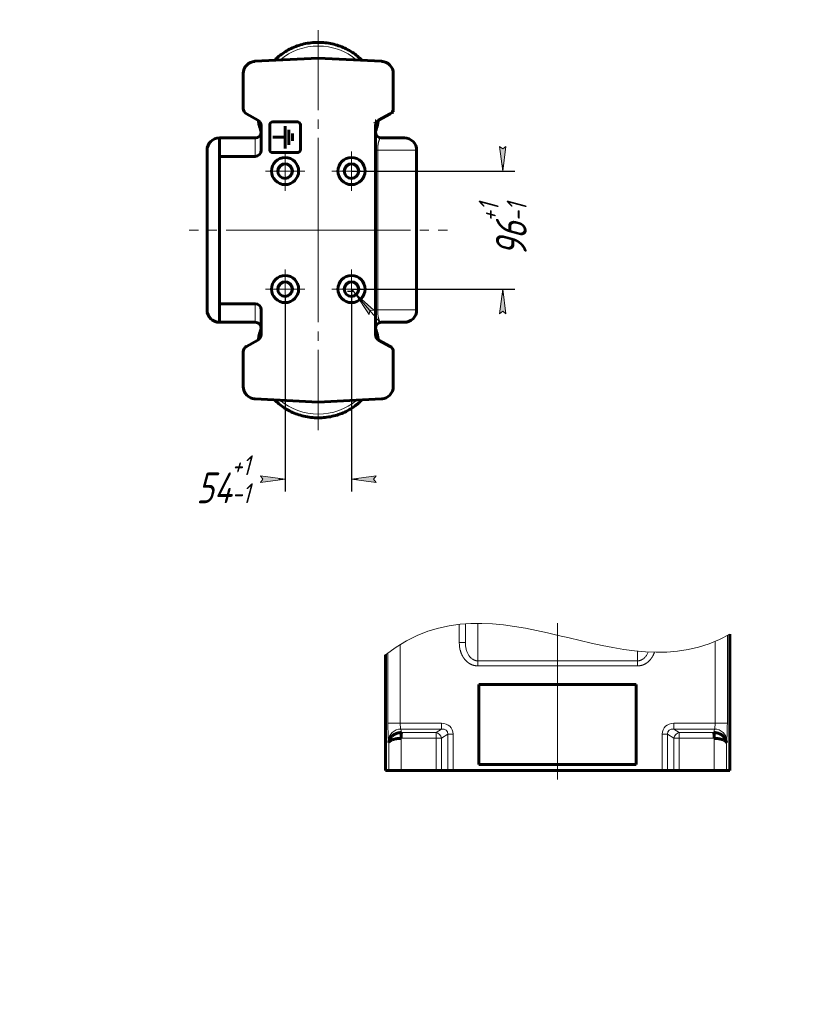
# Model space of a CAD drawing. Header units: millimetres. Extents: x 24 to 263, y -59 to 283.
# Tile 6 of 10: x 133 to 263, y -27 to 133. Entities that reach past the tile are written whole.
import ezdxf

# ---------------------------------------------------------------- set-up
doc = ezdxf.new("R2010")
doc.units = ezdxf.units.MM
for name, pattern in [('K5LT_AXLED', [19.5, 15, -1.5, 1.5, -1.5]), ('K5LT_BASIC', [0]), ('K5LT_THIN', [0]), ('K5LT_THIN_INCLUDED_TO_HATCHING', [0])]:
    doc.linetypes.add(name, pattern=pattern)
doc.layers.add('Системный слой', color=7, linetype='Continuous')
doc.styles.add('KDIMTEXTSTYLE', font='GOST_AU.SHX', dxfattribs={"width": 0.96, "oblique": 15, "height": 5})
doc.dimstyles.new('KDIMSTYLE (0.20)', dxfattribs={"dimtxt": 5, "dimasz": 1, "dimexe": 2, "dimexo": 0, "dimgap": 1, "dimtad": 1, "dimlfac": 5, "dimtxsty": 'KDIMTEXTSTYLE', "dimsah": 1, "dimcen": 0, "dimdle": 1, "dimadec": 0, "dimazin": 0, "dimtfac": 0.667, "dimtmove": 0, "dimatfit": 3, "dimfxl": 1, "dimtvp": 1, "dimtolj": 1, "dimtzin": 0, "dimarcsym": 0})

# ---------------------------------------------------------------- blocks, each defined once
blk = doc.blocks.new('U7')
at = {"layer": 'Системный слой', "color": 30, "linetype": 'K5LT_AXLED', "lineweight": 18, "true_color": 0xff8000}
for q in [(182.02, 131.36), (161.02, 98.82), (203.02, 98.82), (182.02, 66.28)]:
    blk.add_line((182.02, 98.82), q, dxfattribs=at)
blk = doc.blocks.new('U8')
at = {"layer": 'Системный слой', "color": 30, "linetype": 'K5LT_AXLED', "lineweight": 18, "true_color": 0xff8000}
for q in [(176.62, 92.42), (173.42, 89.22), (176.62, 86.02), (179.82, 89.22)]:
    blk.add_line((176.62, 89.22), q, dxfattribs=at)
blk = doc.blocks.new('U9')
at = {"layer": 'Системный слой', "color": 30, "linetype": 'K5LT_AXLED', "lineweight": 18, "true_color": 0xff8000}
for q in [(187.42, 92.42), (184.22, 89.22), (187.42, 86.02), (190.62, 89.22)]:
    blk.add_line((187.42, 89.22), q, dxfattribs=at)
blk = doc.blocks.new('U10')
at = {"layer": 'Системный слой', "color": 30, "linetype": 'K5LT_AXLED', "lineweight": 18, "true_color": 0xff8000}
for q in [(176.62, 111.62), (173.42, 108.42), (176.62, 105.22), (179.82, 108.42)]:
    blk.add_line((176.62, 108.42), q, dxfattribs=at)
blk = doc.blocks.new('U11')
at = {"layer": 'Системный слой', "color": 30, "linetype": 'K5LT_AXLED', "lineweight": 18, "true_color": 0xff8000}
for q in [(187.42, 111.62), (184.22, 108.42), (187.42, 105.22), (190.62, 108.42)]:
    blk.add_line((187.42, 108.42), q, dxfattribs=at)
blk = doc.blocks.new('KDIMARROW_01')
at = {"layer": 'Системный слой'}
blk.add_hatch(color=0, dxfattribs=at).paths.add_polyline_path([(0, 0), (-4, 0.53), (-3.6, 0), (-4, -0.53)])
at = {"layer": 'Системный слой', "color": 0, "linetype": 'K5LT_THIN', "lineweight": 18}
for p, q in [((-3.6, 0), (-4, 0.53)), ((-4, 0.53), (0, 0)), ((0, 0), (-4, -0.53)), ((-4, -0.53), (-3.6, 0)), ((0, 0), (-1, 0))]:
    blk.add_line(p, q, dxfattribs=at)
blk = doc.blocks.new('KDIMARROW_02')
at = {"layer": 'Системный слой'}
blk.add_hatch(color=0, dxfattribs=at).paths.add_polyline_path([(3.6, 0), (4, 0.53), (0, 0), (4, -0.53)])
at = {"layer": 'Системный слой', "color": 0, "linetype": 'K5LT_THIN', "lineweight": 18}
for p, q in [((0, 0), (-1, 0)), ((4, 0.53), (0, 0)), ((0, 0), (4, -0.53)), ((0, 0), (6, 0)), ((3.6, 0), (4, 0.53)), ((4, -0.53), (3.6, 0))]:
    blk.add_line(p, q, dxfattribs=at)
blk = doc.blocks.new('U26')
at = {"layer": 'Системный слой', "color": 5, "linetype": 'K5LT_BASIC', "lineweight": 60, "true_color": 0x0000ff}
for p, q in [((176.62, 115.74), (176.62, 112.1)), ((176.62, 113.92), (174.64, 113.92)), ((177.25, 115.12), (177.25, 112.72)), ((177.85, 114.52), (177.85, 113.32))]:
    blk.add_line(p, q, dxfattribs=at)

msp = doc.modelspace()

# ---------------------------------------------------------------- linework, layer by layer
at = {"layer": 'Системный слой', "color": 5, "linetype": 'K5LT_BASIC', "lineweight": 60, "true_color": 0x0000ff}
for p, q in [((171.7179, 126.2805), (182.0226, 126.8205)), ((192.3273, 126.2805), (182.0226, 126.8205)), ((169.8226, 124.2832), (169.8226, 118.6118)), ((194.2226, 118.6118), (194.2226, 124.2832)), ((170.3407, 117.7356), (172.2045, 116.7105)), ((191.8407, 116.7105), (193.7045, 117.7356)), ((172.7226, 115.8343), (172.7226, 111.8205)), ((174.1226, 111.9205), (174.1226, 115.9205)), ((174.6226, 116.4205), (178.6226, 116.4205)), ((179.1226, 115.9205), (179.1226, 111.9205)), ((191.3226, 81.8068), (191.3226, 115.8343)), ((165.9226, 113.7467), (165.9226, 113.8205)), ((165.9226, 113.8205), (171.7226, 113.8205)), ((171.7226, 113.8205), (171.7226, 113.8205)), ((192.3226, 113.8205), (192.3224, 113.8205)), ((192.3226, 113.8205), (196.0226, 113.8205)), ((165.9226, 113.678), (165.9226, 113.7467)), ((165.9226, 113.678), (165.9226, 110.963)), ((163.9226, 111.8205), (163.9226, 85.8205)), ((165.9226, 110.8205), (165.9226, 110.963)), ((165.9226, 110.8205), (165.9226, 86.8205)), ((165.9226, 110.8205), (171.7226, 110.8205)), ((178.6226, 111.4205), (174.6226, 111.4205)), ((198.0226, 85.8205), (198.0226, 111.8205)), ((165.9226, 86.8205), (171.7226, 86.8205)), ((165.9226, 86.8205), (165.9226, 86.678)), ((165.9226, 83.963), (165.9226, 86.678)), ((172.7226, 81.8068), (172.7226, 85.8205)), ((165.9226, 83.963), (165.9226, 83.8943)), ((165.9226, 83.8943), (165.9226, 83.8205)), ((165.9226, 83.8205), (171.7226, 83.8205)), ((192.3226, 83.8205), (192.3222, 83.8205)), ((192.3226, 83.8205), (192.3224, 83.8205)), ((192.3226, 83.8205), (196.0226, 83.8205)), ((170.3407, 79.9055), (172.2045, 80.9306)), ((191.8407, 80.9306), (193.7045, 79.9055)), ((169.8226, 73.3578), (169.8226, 79.0293)), ((194.2226, 79.0293), (194.2226, 73.3578)), ((171.7179, 71.3606), (182.0226, 70.8205)), ((192.3273, 71.3606), (182.0226, 70.8205)), ((248.9669, 10.8779), (248.9669, 33.089)), ((192.9669, 10.8779), (192.9669, 29.7212)), ((208.1669, 11.8779), (208.1669, 24.8779)), ((208.1669, 24.8779), (233.7669, 24.8779)), ((233.7669, 24.8779), (233.7669, 11.8779)), ((246.3951, 17.0619), (246.394, 17.0619)), ((208.1669, 11.8779), (233.7669, 11.8779)), ((193.3823, 10.8779), (192.9669, 10.8779)), ((193.4871, 10.8779), (192.9669, 10.8779)), ((193.5069, 10.8779), (192.9669, 10.8779)), ((195.779, 10.8779), (193.3823, 10.8779)), ((195.8838, 10.8779), (193.4871, 10.8779)), ((193.5069, 10.8779), (195.5042, 10.8779)), ((195.5042, 10.8779), (201.1756, 10.8779)), ((195.779, 10.8779), (246.1548, 10.8779)), ((201.3803, 10.8779), (195.8838, 10.8779)), ((201.1756, 10.8779), (202.0518, 10.8779)), ((202.053, 10.8779), (201.3803, 10.8779)), ((202.0518, 10.8779), (203.077, 10.8779)), ((203.6808, 10.8779), (202.053, 10.8779)), ((203.077, 10.8779), (203.9532, 10.8779)), ((204.3535, 10.8779), (203.6808, 10.8779)), ((238.253, 10.8779), (237.5803, 10.8779)), ((238.8568, 10.8779), (237.9806, 10.8779)), ((239.8808, 10.8779), (238.253, 10.8779)), ((239.882, 10.8779), (238.8568, 10.8779)), ((240.5535, 10.8779), (239.8808, 10.8779)), ((240.7582, 10.8779), (239.882, 10.8779)), ((246.05, 10.8779), (240.5535, 10.8779)), ((246.4296, 10.8779), (240.7582, 10.8779)), ((248.4467, 10.8779), (246.05, 10.8779)), ((246.1548, 10.8779), (248.5515, 10.8779)), ((248.4269, 10.8779), (246.4296, 10.8779)), ((248.4269, 10.8779), (248.9669, 10.8779)), ((248.4467, 10.8779), (248.9669, 10.8779)), ((248.5515, 10.8779), (248.9669, 10.8779))]:
    msp.add_line(p, q, dxfattribs=at)
at = {"layer": 'Системный слой', "color": 7, "linetype": 'K5LT_THIN', "lineweight": 18}
for p, q in [((194.2226, 118.6118), (194.2226, 117.7129)), ((193.7045, 117.7356), (194.4203, 118.1292)), ((191.7801, 116.6743), (191.0095, 116.2533)), ((191.3226, 115.8343), (191.3226, 116.8327)), ((171.7226, 113.8205), (171.7226, 113.678)), ((192.3226, 113.8205), (192.3224, 113.8205)), ((165.9226, 113.678), (171.7226, 113.678)), ((171.7226, 113.678), (171.7226, 110.963)), ((171.7226, 110.963), (165.9226, 110.963)), ((171.7226, 110.963), (171.7226, 110.8205)), ((191.3226, 111.8205), (191.6848, 111.8205)), ((191.6848, 111.8205), (198.0226, 111.8205)), ((191.6848, 85.8205), (191.6848, 111.8205)), ((171.7226, 86.678), (165.9226, 86.678)), ((171.7226, 86.678), (171.7226, 86.8205)), ((171.7226, 83.963), (171.7226, 86.678)), ((191.3226, 85.8205), (191.6848, 85.8205)), ((191.6848, 85.8205), (198.0226, 85.8205)), ((165.9226, 83.963), (171.7226, 83.963)), ((171.7226, 83.8205), (171.7226, 83.963)), ((192.3226, 83.8205), (192.3224, 83.8205)), ((204.9669, 31.6888), (204.9669, 34.6772)), ((205.9669, 31.6888), (205.9669, 34.7659)), ((207.9669, 28.7365), (207.9669, 34.8333)), ((248.5788, 32.8687), (248.5788, 18.5781)), ((195.3522, 31.3942), (195.3522, 18.5781)), ((204.9669, 31.6888), (205.9669, 31.6888)), ((246.5816, 31.8914), (246.5816, 18.5781)), ((193.355, 30.0213), (193.355, 18.5781)), ((233.9669, 28.7365), (233.9669, 30.3074)), ((207.9669, 28.7365), (233.9669, 28.7365)), ((207.9669, 27.908), (207.9669, 28.7365)), ((233.9669, 27.908), (207.9669, 27.908)), ((233.9669, 27.908), (233.9669, 28.7365)), ((193.355, 18.5781), (195.3522, 18.5781)), ((195.3522, 18.5781), (202.0468, 18.5781)), ((195.4557, 17.6384), (195.5387, 17.0619)), ((195.4557, 17.6384), (202.0468, 17.6384)), ((201.1756, 17.0619), (202.0468, 17.6384)), ((202.0468, 17.6384), (202.0468, 18.5781)), ((239.8869, 17.6384), (239.8869, 18.5781)), ((246.5816, 18.5781), (239.8869, 18.5781)), ((240.7582, 17.0619), (239.8869, 17.6384)), ((246.4781, 17.6384), (239.8869, 17.6384)), ((246.4781, 17.6384), (246.3951, 17.0619)), ((248.5788, 18.5781), (246.5816, 18.5781)), ((195.5042, 16.1222), (195.5042, 10.8779)), ((195.5042, 16.1222), (201.1756, 16.1222)), ((195.5387, 17.0619), (201.1756, 17.0619)), ((201.1756, 16.1222), (201.1756, 17.0619)), ((201.1756, 16.1222), (201.1756, 10.8779)), ((201.1756, 16.1222), (202.0518, 16.1222)), ((202.0518, 16.1222), (203.077, 16.8005)), ((202.0518, 16.1222), (202.0518, 10.8779)), ((203.9532, 16.8005), (203.077, 16.8005)), ((203.077, 16.8005), (203.077, 10.8779)), ((203.9532, 16.8005), (203.9532, 10.8779)), ((237.9806, 16.8005), (238.8568, 16.8005)), ((237.9806, 16.8005), (237.9806, 10.8779)), ((239.882, 16.1222), (238.8568, 16.8005)), ((238.8568, 16.8005), (238.8568, 10.8779)), ((240.7582, 16.1222), (239.882, 16.1222)), ((239.882, 16.1222), (239.882, 10.8779)), ((240.7582, 16.1222), (240.7582, 17.0619)), ((246.3951, 17.0619), (240.7582, 17.0619)), ((246.4296, 16.1222), (240.7582, 16.1222)), ((240.7582, 16.1222), (240.7582, 10.8779)), ((246.4296, 16.1222), (246.4296, 10.8779)), ((193.4584, 15.759), (193.5069, 15.422)), ((193.5069, 15.422), (193.5069, 10.8779)), ((248.4754, 15.759), (248.4269, 15.422)), ((248.4269, 15.422), (248.4269, 10.8779))]:
    msp.add_line(p, q, dxfattribs=at)
at = {"layer": 'Системный слой', "color": 30, "linetype": 'K5LT_AXLED', "lineweight": 18, "true_color": 0xff8000}
for p, q in [((220.9669, 9.4353), (220.9669, 34.8353)), ((220.9669, 32.8988), (220.9669, 9.5006))]:
    msp.add_line(p, q, dxfattribs=at)
at = {"layer": 'Системный слой', "color": 5, "linetype": 'K5LT_BASIC', "lineweight": 60, "true_color": 0x0000ff}
for centre, radius in [((176.6226, 108.4205), 2.2), ((187.4226, 108.4205), 2.2), ((176.6226, 108.4205), 1.2), ((187.4226, 108.4205), 1.2), ((176.6226, 89.2205), 2.2), ((187.4226, 89.2205), 2.2), ((176.6226, 89.2205), 1.2), ((187.4226, 89.2205), 1.2)]:
    msp.add_circle(centre, radius, dxfattribs=at)
for centre, radius, start, end in [((171.8226, 124.2832), 2, 93, 180), ((192.2226, 124.2832), 2, 0, 87), ((170.8226, 118.6118), 1, 180, 241.189206), ((193.2226, 118.6118), 1, 298.810794, 0), ((171.7226, 115.8343), 1, 0, 61.189206), ((174.6226, 115.9205), 0.5, 90, 180), ((178.6226, 115.9205), 0.5, 0, 90), ((192.3226, 115.8343), 1, 118.810794, 180), ((165.9226, 111.8205), 2, 90, 180), ((171.7226, 114.8205), 1, 270, 0), ((192.3226, 114.8205), 1, 180.0006, 269.989809), ((192.3226, 114.8205), 1, 180.000836, 270), ((196.0226, 111.8205), 2, 0, 90), ((171.7226, 111.8205), 1, 270, 0), ((174.6226, 111.9205), 0.5, 180, 270), ((178.6226, 111.9205), 0.5, 270, 0), ((171.7226, 85.8205), 1, 0, 90), ((165.9226, 85.8205), 2, 180, 270), ((196.0226, 85.8205), 2, 270, 0), ((171.7226, 82.8205), 1, 0, 90), ((192.3226, 82.8205), 1, 90.010191, 179.9994), ((192.3226, 82.8205), 1, 90, 179.999164), ((171.7226, 81.8068), 1, 298.810794, 0), ((192.3226, 81.8068), 1, 180, 241.189206), ((170.8226, 79.0293), 1, 118.810794, 180), ((193.2226, 79.0293), 1, 0, 61.189206), ((171.8226, 73.3578), 2, 180, 267), ((192.2226, 73.3578), 2, 273, 0)]:
    msp.add_arc(centre, radius, start, end, dxfattribs=at)
at = {"layer": 'Системный слой', "color": 7, "linetype": 'K5LT_THIN', "lineweight": 18}
for centre in [(176.6226, 108.4205), (187.4226, 108.4205), (176.6226, 89.2205), (187.4226, 89.2205)]:
    msp.add_arc(centre, 1, 270, 180, dxfattribs=at)
for centre, major_axis, ratio, start_param, end_param in [((182.0226, 120.5363), (9.0707, 0), 0.90630779, 0.81040934, 2.33118332), ((171.7226, 114.5355), (1, 0), 0.85749293, 4.71238898, 6.28318531), ((171.7226, 111.8205), (1, 0), 0.85749293, 4.71238898, 6.28318531), ((171.7226, 85.8205), (-1, 0), 0.85749293, 3.14159265, 4.71238898), ((171.7226, 83.1055), (1, 0), 0.85749293, 0, 1.57079633), ((182.0226, 77.1047), (-9.0707, 0), 0.90630779, 0.81040934, 2.33118332), ((193.5122, 18.5781), (0, 3), 0.05240778, 1.57079633, 2.7925268), ((195.4557, 15.759), (-1.9796, -0.285), 0.93855518, 4.57806099, 6.13095641), ((195.5094, 18.5781), (0, 1), 0.15722334, 1.57079633, 2.7925268), ((201.6706, 16.4497), (1.9979, 1.3222), 0.83479134, 5.77847461, 7.18368942), ((201.6706, 16.4497), (1.3018, 0.8615), 0.64060804, 5.77847461, 7.18368942), ((240.2632, 16.4497), (-1.9979, 1.3222), 0.83479134, 5.38268119, 6.78789601), ((240.2632, 16.4497), (-1.3018, 0.8615), 0.64060804, 5.38268119, 6.78789601), ((246.4244, 18.5781), (0, -1), 0.15722334, 0.34906585, 1.57079633), ((246.4781, 15.759), (1.9796, -0.285), 0.93855518, 0.15222889, 1.70512431), ((248.4216, 18.5781), (0, -3), 0.05240778, 0.34906585, 1.57079633), ((201.1756, 16.1222), (-0.5519, 0.8339), 0.83479134, 4.20767828, 5.61289309), ((240.7582, 16.1222), (0.5519, 0.8339), 0.83479134, 0.67029221, 2.07550703)]:
    msp.add_ellipse(centre, major_axis=major_axis, ratio=ratio, start_param=start_param, end_param=end_param, dxfattribs=at)
at = {"layer": 'Системный слой', "color": 5, "linetype": 'K5LT_BASIC', "lineweight": 60, "true_color": 0x0000ff}
for points, knots in [([(186.5652, 128.3117), (186.2473, 128.4701), (185.9195, 128.6118), (185.2421, 128.8624), (184.8921, 128.9705), (184.1739, 129.1507), (183.8054, 129.222), (183.0539, 129.3252), (182.6709, 129.3562), (181.8948, 129.376), (181.5018, 129.3637), (180.7253, 129.2953), (180.3419, 129.2397), (179.5933, 129.0878), (179.2281, 128.9923), (178.5198, 128.7645), (178.1766, 128.6329), (177.5156, 128.3366), (177.1975, 128.1726), (176.5898, 127.8155), (176.2997, 127.6229), (175.75, 127.2125), (175.49, 126.9952), (175.1337, 126.6621), (175.0261, 126.5565), (174.9216, 126.4484)], [0, 0, 0, 0, 17.27797623, 17.27797623, 34.87938766, 34.87938766, 52.82635505, 52.82635505, 71.14746892, 71.14746892, 89.8810822, 89.8810822, 108.3781074, 108.3781074, 126.47746733, 126.47746733, 144.21332577, 144.21332577, 161.6113722, 161.6113722, 178.69221678, 178.69221678, 195.47431367, 195.47431367, 203.00277436, 203.00277436, 203.00277436, 203.00277436]), ([(189.1236, 126.4484), (189.1224, 126.4497), (189.1211, 126.451), (188.8921, 126.6874), (188.6504, 126.9111), (188.1377, 127.3364), (187.8663, 127.5377), (187.2582, 127.9398), (186.9178, 128.136), (186.5652, 128.3117)], [344.35413203, 344.35413203, 344.35413203, 344.35413203, 344.44574499, 344.44574499, 360.82900151, 360.82900151, 377.4785561, 377.4785561, 396.6430929, 396.6430929, 396.6430929, 396.6430929]), ([(171.5136, 126.2592), (171.5199, 126.2602), (171.5262, 126.2611), (171.5438, 126.2637), (171.5552, 126.2653), (171.5804, 126.2686), (171.5943, 126.2702), (171.6211, 126.2731), (171.634, 126.2744), (171.6592, 126.2766), (171.6715, 126.2776), (171.6913, 126.279), (171.699, 126.2794), (171.7098, 126.2801), (171.7132, 126.2802), (171.717, 126.2804), (171.7174, 126.2805), (171.7179, 126.2805)], [0, 0, 0, 0, 6.33940752, 6.33940752, 17.75034107, 17.75034107, 31.75034107, 31.75034107, 44.85341313, 44.85341313, 57.48662718, 57.48662718, 65.63305835, 65.63305835, 69.43776843, 69.43776843, 70, 70, 70, 70]), ([(192.5316, 126.2592), (192.5253, 126.2602), (192.519, 126.2611), (192.5014, 126.2637), (192.49, 126.2653), (192.4648, 126.2686), (192.4509, 126.2702), (192.4241, 126.2731), (192.4112, 126.2744), (192.386, 126.2766), (192.3737, 126.2776), (192.3539, 126.279), (192.3462, 126.2794), (192.3354, 126.2801), (192.332, 126.2802), (192.3282, 126.2804), (192.3278, 126.2805), (192.3273, 126.2805)], [0, 0, 0, 0, 6.33940752, 6.33940752, 17.75034106, 17.75034106, 31.75034106, 31.75034106, 44.85341313, 44.85341313, 57.48662718, 57.48662718, 65.63305835, 65.63305835, 69.43776843, 69.43776843, 70, 70, 70, 70]), ([(172.2651, 116.6743), (172.2852, 116.5275), (172.3093, 116.3811), (172.3958, 115.9321), (172.4714, 115.6315), (172.6121, 115.1802), (172.6651, 115.0263), (172.7226, 114.8737)], [333.11313452, 333.11313452, 333.11313452, 333.11313452, 340.6059146, 340.6059146, 356.20410368, 356.20410368, 364.37620976, 364.37620976, 364.37620976, 364.37620976]), ([(172.7226, 114.8737), (172.7092, 114.9093), (172.696, 114.945), (172.5763, 115.276), (172.4864, 115.5764), (172.3513, 116.1428), (172.3016, 116.4078), (172.2651, 116.6743)], [193.72816455, 193.72816455, 193.72816455, 193.72816455, 195.6920055, 195.6920055, 211.90725604, 211.90725604, 225.90930335, 225.90930335, 225.90930335, 225.90930335]), ([(191.7801, 116.6743), (191.7503, 116.457), (191.7118, 116.2407), (191.5982, 115.7236), (191.5147, 115.4244), (191.3853, 115.0442), (191.3546, 114.9587), (191.3226, 114.8737)], [264.59069798, 264.59069798, 264.59069798, 264.59069798, 276.00780141, 276.00780141, 292.08423603, 292.08423603, 296.7718368, 296.7718368, 296.7718368, 296.7718368]), ([(191.3226, 114.8737), (191.336, 114.9093), (191.3492, 114.945), (191.4689, 115.276), (191.5588, 115.5764), (191.6939, 116.1427), (191.7436, 116.4078), (191.7801, 116.6743)], [188.20148725, 188.20148725, 188.20148725, 188.20148725, 190.10904927, 190.10904927, 205.86171341, 205.86171341, 219.46456249, 219.46456249, 219.46456249, 219.46456249]), ([(172.2651, 80.9667), (172.2852, 81.1136), (172.3093, 81.2599), (172.3958, 81.709), (172.4714, 82.0095), (172.6121, 82.4609), (172.6651, 82.6148), (172.7226, 82.7673)], [333.11313452, 333.11313452, 333.11313452, 333.11313452, 340.6059146, 340.6059146, 356.20410368, 356.20410368, 364.37620976, 364.37620976, 364.37620976, 364.37620976]), ([(172.7226, 82.7673), (172.7092, 82.7317), (172.696, 82.696), (172.5763, 82.365), (172.4864, 82.0646), (172.3513, 81.4983), (172.3016, 81.2333), (172.2651, 80.9667)], [193.72816455, 193.72816455, 193.72816455, 193.72816455, 195.6920055, 195.6920055, 211.90725604, 211.90725604, 225.90930335, 225.90930335, 225.90930335, 225.90930335]), ([(191.7801, 80.9667), (191.7503, 81.1841), (191.7118, 81.4004), (191.5982, 81.9175), (191.5147, 82.2167), (191.3853, 82.5969), (191.3546, 82.6823), (191.3226, 82.7673)], [264.59069798, 264.59069798, 264.59069798, 264.59069798, 276.00780141, 276.00780141, 292.08423603, 292.08423603, 296.7718368, 296.7718368, 296.7718368, 296.7718368]), ([(191.3226, 82.7673), (191.336, 82.7317), (191.3492, 82.696), (191.4689, 82.365), (191.5588, 82.0646), (191.6939, 81.4983), (191.7436, 81.2333), (191.7801, 80.9667)], [188.20148725, 188.20148725, 188.20148725, 188.20148725, 190.10904927, 190.10904927, 205.86171341, 205.86171341, 219.46456249, 219.46456249, 219.46456249, 219.46456249]), ([(171.5136, 71.3818), (171.5199, 71.3809), (171.5262, 71.3799), (171.5438, 71.3773), (171.5552, 71.3758), (171.5804, 71.3725), (171.5943, 71.3708), (171.6211, 71.3679), (171.634, 71.3667), (171.6592, 71.3644), (171.6715, 71.3635), (171.6913, 71.3621), (171.699, 71.3616), (171.7098, 71.361), (171.7132, 71.3608), (171.717, 71.3606), (171.7174, 71.3606), (171.7179, 71.3606)], [0, 0, 0, 0, 6.33940752, 6.33940752, 17.75034106, 17.75034106, 31.75034106, 31.75034106, 44.85341313, 44.85341313, 57.48662718, 57.48662718, 65.63305835, 65.63305835, 69.43776843, 69.43776843, 70, 70, 70, 70]), ([(186.5652, 69.3293), (186.2473, 69.171), (185.9195, 69.0293), (185.2421, 68.7787), (184.8921, 68.6705), (184.1739, 68.4903), (183.8054, 68.4191), (183.0539, 68.3159), (182.6709, 68.2848), (181.8948, 68.2651), (181.5018, 68.2773), (180.7253, 68.3457), (180.3419, 68.4013), (179.5933, 68.5533), (179.2281, 68.6487), (178.5198, 68.8765), (178.1766, 69.0081), (177.5156, 69.3044), (177.1975, 69.4684), (176.5898, 69.8256), (176.2997, 70.0182), (175.75, 70.4286), (175.49, 70.6459), (175.1337, 70.9789), (175.0261, 71.0846), (174.9216, 71.1927)], [0, 0, 0, 0, 17.27797623, 17.27797623, 34.87938766, 34.87938766, 52.82635505, 52.82635505, 71.14746892, 71.14746892, 89.8810822, 89.8810822, 108.3781074, 108.3781074, 126.47746733, 126.47746733, 144.21332577, 144.21332577, 161.6113722, 161.6113722, 178.69221678, 178.69221678, 195.47431367, 195.47431367, 203.00277436, 203.00277436, 203.00277436, 203.00277436]), ([(189.1236, 71.1927), (189.1224, 71.1914), (189.1211, 71.19), (188.8921, 70.9537), (188.6504, 70.73), (188.1377, 70.3046), (187.8663, 70.1034), (187.2582, 69.7012), (186.9178, 69.505), (186.5652, 69.3293)], [344.35413203, 344.35413203, 344.35413203, 344.35413203, 344.44574499, 344.44574499, 360.82900151, 360.82900151, 377.4785561, 377.4785561, 396.6430929, 396.6430929, 396.6430929, 396.6430929]), ([(192.5316, 71.3818), (192.5253, 71.3809), (192.519, 71.3799), (192.5014, 71.3773), (192.49, 71.3758), (192.4648, 71.3725), (192.4509, 71.3708), (192.4241, 71.3679), (192.4112, 71.3667), (192.386, 71.3644), (192.3737, 71.3635), (192.3539, 71.3621), (192.3462, 71.3616), (192.3354, 71.361), (192.332, 71.3608), (192.3282, 71.3606), (192.3278, 71.3606), (192.3273, 71.3606)], [0, 0, 0, 0, 6.33940752, 6.33940752, 17.75034106, 17.75034106, 31.75034106, 31.75034106, 44.85341313, 44.85341313, 57.48662718, 57.48662718, 65.63305835, 65.63305835, 69.43776843, 69.43776843, 70, 70, 70, 70]), ([(193.5069, 15.422), (193.5107, 15.5098), (193.5338, 15.674), (193.6079, 15.8995), (193.7069, 16.0963), (193.8272, 16.2727), (193.9664, 16.4302), (194.1161, 16.5655), (194.263, 16.6739), (194.4005, 16.7587), (194.5192, 16.8212), (194.6241, 16.8693), (194.719, 16.9076), (194.8119, 16.9406), (194.9012, 16.9681), (194.9849, 16.9905), (195.0563, 17.007), (195.1166, 17.0192), (195.1647, 17.0278), (195.2062, 17.0345), (195.2396, 17.0393), (195.2672, 17.043), (195.2896, 17.0457), (195.3097, 17.048), (195.3293, 17.05), (195.3473, 17.0518), (195.364, 17.0533), (195.3803, 17.0546), (195.3982, 17.056), (195.4198, 17.0575), (195.447, 17.0591), (195.4779, 17.0605), (195.5093, 17.0614), (195.5293, 17.0618), (195.5387, 17.0619)], [0, 0, 0, 0, 3.77007736, 7.03918151, 9.8862145, 12.71308991, 15.46747789, 17.93719847, 20.22131125, 22.09067679, 23.67857307, 24.91497258, 26.0813446, 27.18241964, 28.27040507, 29.2361133, 30.09532069, 30.72652063, 31.29336208, 31.72227371, 32.11656951, 32.41237759, 32.65637865, 32.88458546, 33.10174483, 33.31424052, 33.50999814, 33.69368139, 33.86529028, 34.06350006, 34.28831072, 34.55468638, 34.79191614, 35, 35, 35, 35]), ([(193.5069, 15.422), (193.5125, 15.459), (193.5384, 15.5281), (193.6152, 15.623), (193.7156, 15.7059), (193.8365, 15.7805), (193.9769, 15.848), (194.1272, 15.9058), (194.2771, 15.9532), (194.4188, 15.9905), (194.5494, 16.0198), (194.6655, 16.0421), (194.7742, 16.0603), (194.878, 16.0752), (194.9814, 16.088), (195.071, 16.0972), (195.1441, 16.1036), (195.2103, 16.1087), (195.2661, 16.1123), (195.3115, 16.1148), (195.3377, 16.1161), (195.3578, 16.117), (195.3743, 16.1177), (195.3898, 16.1183), (195.4063, 16.1189), (195.423, 16.1194), (195.439, 16.12), (195.455, 16.1206), (195.4715, 16.1211), (195.488, 16.1217), (195.4988, 16.122), (195.5042, 16.1222)], [0, 0, 0, 0, 3.39760851, 6.34287925, 8.90771299, 11.45530227, 13.94756013, 16.24639941, 18.27957026, 20.08515964, 21.61546312, 22.95846646, 24.07685383, 25.23920078, 26.33710326, 27.37028729, 28.05137728, 28.6116213, 29.41181079, 29.745654, 30.01852361, 30.2304196, 30.37070039, 30.5216214, 30.68318264, 30.85589278, 31.02911158, 31.22439328, 31.46374565, 31.72946597, 32, 32, 32, 32]), ([(248.4269, 15.422), (248.4231, 15.5098), (248.4, 15.674), (248.3259, 15.8995), (248.2269, 16.0963), (248.1066, 16.2727), (247.9674, 16.4302), (247.8177, 16.5655), (247.6708, 16.6739), (247.5333, 16.7587), (247.4146, 16.8212), (247.3097, 16.8693), (247.2148, 16.9076), (247.1219, 16.9406), (247.0326, 16.9681), (246.9488, 16.9905), (246.8775, 17.007), (246.8172, 17.0192), (246.7691, 17.0278), (246.7276, 17.0345), (246.6942, 17.0393), (246.6666, 17.043), (246.6442, 17.0457), (246.6241, 17.048), (246.6045, 17.05), (246.5865, 17.0518), (246.5698, 17.0533), (246.5535, 17.0546), (246.5356, 17.056), (246.514, 17.0575), (246.4868, 17.0591), (246.4559, 17.0605), (246.4245, 17.0614), (246.4045, 17.0618), (246.3951, 17.0619)], [0, 0, 0, 0, 3.77007736, 7.03918151, 9.8862145, 12.71308991, 15.46747789, 17.93719847, 20.22131125, 22.09067679, 23.67857307, 24.91497258, 26.0813446, 27.18241964, 28.27040507, 29.2361133, 30.09532069, 30.72652063, 31.29336208, 31.72227371, 32.11656951, 32.41237759, 32.65637865, 32.88458546, 33.10174483, 33.31424052, 33.50999814, 33.69368139, 33.86529028, 34.06350006, 34.28831072, 34.55468638, 34.79191614, 35, 35, 35, 35]), ([(248.4269, 15.422), (248.4213, 15.459), (248.3954, 15.5281), (248.3186, 15.623), (248.2182, 15.7059), (248.0973, 15.7805), (247.9569, 15.848), (247.8066, 15.9058), (247.6566, 15.9532), (247.515, 15.9905), (247.3844, 16.0198), (247.2683, 16.0421), (247.1596, 16.0603), (247.0557, 16.0752), (246.9524, 16.088), (246.8628, 16.0972), (246.7897, 16.1036), (246.7235, 16.1087), (246.6677, 16.1123), (246.6222, 16.1148), (246.5961, 16.1161), (246.576, 16.117), (246.5595, 16.1177), (246.544, 16.1183), (246.5274, 16.1189), (246.5108, 16.1194), (246.4948, 16.12), (246.4788, 16.1206), (246.4623, 16.1211), (246.4458, 16.1217), (246.435, 16.122), (246.4296, 16.1222)], [0, 0, 0, 0, 3.39760851, 6.34287925, 8.90771299, 11.45530227, 13.94756013, 16.24639941, 18.27957026, 20.08515964, 21.61546312, 22.95846646, 24.07685383, 25.23920078, 26.33710326, 27.37028729, 28.05137728, 28.6116213, 29.41181079, 29.745654, 30.01852361, 30.2304196, 30.37070039, 30.5216214, 30.68318264, 30.85589278, 31.02911158, 31.22439328, 31.46374565, 31.72946597, 32, 32, 32, 32])]:
    msp.add_open_spline(points, degree=3, knots=knots, dxfattribs=at)
at = {"layer": 'Системный слой', "color": 7, "linetype": 'K5LT_THIN', "lineweight": 18}
for points, knots in [([(192.3224, 113.8205), (192.2959, 113.8205), (192.2439, 113.8133), (192.1738, 113.782), (192.1112, 113.7356), (192.0537, 113.6746), (192.0005, 113.599), (191.9526, 113.5116), (191.9097, 113.4147), (191.8702, 113.3063), (191.8337, 113.1843), (191.8013, 113.0527), (191.7731, 112.9133), (191.7493, 112.7697), (191.7291, 112.6191), (191.7129, 112.4652), (191.7006, 112.3109), (191.6918, 112.1561), (191.6869, 112.015), (191.685, 111.9021), (191.6848, 111.8425), (191.6848, 111.8205)], [0, 0, 0, 0, 2.03791423, 3.8074, 5.35017612, 6.86246055, 8.34425329, 9.66068179, 10.88863347, 12.09934462, 13.27908053, 14.44448654, 15.49298315, 16.51548701, 17.48944901, 18.44661938, 19.34256523, 20.17945705, 21.04139235, 21.64699557, 22, 22, 22, 22]), ([(192.3224, 83.8205), (192.2959, 83.8205), (192.2439, 83.8278), (192.1738, 83.859), (192.1112, 83.9055), (192.0537, 83.9665), (192.0005, 84.0421), (191.9526, 84.1295), (191.9097, 84.2263), (191.8702, 84.3348), (191.8337, 84.4568), (191.8013, 84.5883), (191.7731, 84.7278), (191.7493, 84.8714), (191.7291, 85.022), (191.7129, 85.1759), (191.7006, 85.3302), (191.6918, 85.485), (191.6869, 85.626), (191.685, 85.739), (191.6848, 85.7986), (191.6848, 85.8205)], [0, 0, 0, 0, 2.03791423, 3.8074, 5.35017612, 6.86246055, 8.34425329, 9.66068179, 10.88863347, 12.09934462, 13.27908053, 14.44448654, 15.49298315, 16.51548701, 17.48944901, 18.44661938, 19.34256523, 20.17945705, 21.04139235, 21.64699557, 22, 22, 22, 22]), ([(204.9669, 31.6888), (204.9684, 31.6036), (204.9689, 31.5184), (204.9785, 31.3255), (204.987, 31.2175), (205.0115, 31.003), (205.0271, 30.8958), (205.0657, 30.6843), (205.0884, 30.5793), (205.128, 30.4242), (205.1419, 30.3733), (205.1717, 30.2715), (205.1877, 30.2205), (205.221, 30.1206), (205.2384, 30.0714), (205.2753, 29.9732), (205.2948, 29.9241), (205.3351, 29.828), (205.3559, 29.781), (205.3997, 29.6871), (205.4227, 29.6401), (205.4699, 29.5487), (205.494, 29.5042), (205.5317, 29.4378), (205.5446, 29.4156), (205.5711, 29.3711), (205.5846, 29.3489), (205.6115, 29.3059), (205.6248, 29.2851), (205.652, 29.2435), (205.6659, 29.2227), (205.6944, 29.1811), (205.709, 29.1603), (205.7388, 29.1188), (205.7541, 29.098), (205.7841, 29.058), (205.7989, 29.0388), (205.829, 29.0005), (205.8444, 28.9813), (205.8759, 28.9429), (205.8921, 28.9238), (205.9251, 28.8854), (205.942, 28.8662), (205.975, 28.8297), (205.991, 28.8123), (206.0238, 28.7775), (206.0406, 28.7601), (206.0754, 28.7248), (206.0934, 28.707), (206.1295, 28.6723), (206.1475, 28.6553), (206.184, 28.6217), (206.2025, 28.6051), (206.2396, 28.5727), (206.2581, 28.5568), (206.2951, 28.526), (206.3136, 28.5109), (206.3507, 28.4815), (206.3692, 28.4672), (206.4073, 28.4384), (206.427, 28.4239), (206.4663, 28.3957), (206.486, 28.382), (206.5253, 28.3553), (206.545, 28.3423), (206.5843, 28.317), (206.604, 28.3047), (206.6543, 28.2741), (206.6852, 28.256), (206.747, 28.2216), (206.7779, 28.2052), (206.8406, 28.1733), (206.8726, 28.1579), (206.9365, 28.1286), (206.9684, 28.1146), (207.0223, 28.0924), (207.044, 28.0838), (207.0876, 28.0672), (207.1093, 28.0592), (207.1743, 28.0365), (207.2178, 28.0224), (207.3059, 27.9967), (207.3505, 27.9849), (207.4397, 27.964), (207.4843, 27.9548), (207.5738, 27.9389), (207.6188, 27.9321), (207.7091, 27.921), (207.7544, 27.9167), (207.8553, 27.9099), (207.9112, 27.908), (207.9669, 27.908)], [1.59816414, 1.59816414, 1.59816414, 1.59816414, 2.63778692, 2.63778692, 3.95011701, 3.95011701, 5.25566987, 5.25566987, 6.54340338, 6.54340338, 7.17467107, 7.17467107, 7.81073132, 7.81073132, 8.43003409, 8.43003409, 9.05607588, 9.05607588, 9.66243855, 9.66243855, 10.27789695, 10.27789695, 10.87048508, 10.87048508, 11.17106685, 11.17106685, 11.47486831, 11.47486831, 11.76221352, 11.76221352, 12.05295354, 12.05295354, 12.34743835, 12.34743835, 12.64602678, 12.64602678, 12.9254184, 12.9254184, 13.209051, 13.209051, 13.49738244, 13.49738244, 13.79089814, 13.79089814, 14.06206592, 14.06206592, 14.33848816, 14.33848816, 14.62766947, 14.62766947, 14.90960202, 14.90960202, 15.19224425, 15.19224425, 15.46835738, 15.46835738, 15.73845076, 15.73845076, 16.00293577, 16.00293577, 16.27808288, 16.27808288, 16.54778467, 16.54778467, 16.8124466, 16.8124466, 17.07243456, 17.07243456, 17.47211085, 17.47211085, 17.8622433, 17.8622433, 18.25674828, 18.25674828, 18.64328562, 18.64328562, 18.90246757, 18.90246757, 19.1586556, 19.1586556, 19.66322043, 19.66322043, 20.17071209, 20.17071209, 20.67074232, 20.67074232, 21.16981654, 21.16981654, 21.66843232, 21.66843232, 22.27936362, 22.27936362, 22.27936362, 22.27936362]), ([(205.9669, 31.6888), (205.9669, 31.5583), (205.976, 31.3161), (206.0142, 30.9795), (206.0701, 30.6807), (206.1423, 30.4065), (206.2309, 30.152), (206.3324, 29.9213), (206.4444, 29.7144), (206.5669, 29.5276), (206.6988, 29.3609), (206.8391, 29.2138), (206.9886, 29.0847), (207.1472, 28.9741), (207.3119, 28.8841), (207.4758, 28.8171), (207.6377, 28.7709), (207.8004, 28.7429), (207.9108, 28.7365), (207.9669, 28.7365)], [0, 0, 0, 0, 1.89779605, 3.53728525, 4.96848634, 6.38381187, 7.74604922, 8.99210505, 10.17268697, 11.30507737, 12.39184349, 13.4300811, 14.43972044, 15.45613022, 16.44610323, 17.38395214, 18.24481561, 19.10826912, 20, 20, 20, 20]), ([(235.7068, 30.1715), (235.7035, 30.1631), (235.67, 30.0773), (235.6014, 29.9213), (235.4894, 29.7144), (235.3669, 29.5276), (235.235, 29.3609), (235.0947, 29.2138), (234.9452, 29.0847), (234.7866, 28.9741), (234.6219, 28.8841), (234.458, 28.8171), (234.2961, 28.7709), (234.1334, 28.7429), (234.023, 28.7365), (233.9669, 28.7365)], [7.61111466, 7.61111466, 7.61111466, 7.61111466, 7.74604922, 8.99210505, 10.17268697, 11.30507737, 12.39184349, 13.4300811, 14.43972044, 15.45613022, 16.44610323, 17.38395214, 18.24481561, 19.10826912, 20, 20, 20, 20]), ([(236.7166, 30.1325), (236.7039, 30.0957), (236.6908, 30.0591), (236.6585, 29.9732), (236.639, 29.9241), (236.5987, 29.828), (236.5779, 29.781), (236.5341, 29.6871), (236.5111, 29.6401), (236.4639, 29.5487), (236.4398, 29.5042), (236.4021, 29.4378), (236.3892, 29.4156), (236.3627, 29.3711), (236.3492, 29.3489), (236.3223, 29.3059), (236.309, 29.2851), (236.2818, 29.2435), (236.2679, 29.2227), (236.2394, 29.1811), (236.2248, 29.1603), (236.195, 29.1188), (236.1797, 29.098), (236.1497, 29.058), (236.1349, 29.0388), (236.1048, 29.0005), (236.0894, 28.9813), (236.0579, 28.9429), (236.0417, 28.9238), (236.0087, 28.8854), (235.9918, 28.8662), (235.9588, 28.8297), (235.9428, 28.8123), (235.91, 28.7775), (235.8932, 28.7601), (235.8584, 28.7248), (235.8404, 28.707), (235.8043, 28.6723), (235.7863, 28.6553), (235.7498, 28.6217), (235.7313, 28.6051), (235.6942, 28.5727), (235.6757, 28.5568), (235.6387, 28.526), (235.6202, 28.5109), (235.5831, 28.4815), (235.5646, 28.4672), (235.5264, 28.4384), (235.5068, 28.4239), (235.4675, 28.3957), (235.4478, 28.382), (235.4085, 28.3553), (235.3888, 28.3423), (235.3495, 28.317), (235.3298, 28.3047), (235.2795, 28.2741), (235.2486, 28.256), (235.1868, 28.2216), (235.1559, 28.2052), (235.0931, 28.1733), (235.0612, 28.1579), (234.9973, 28.1286), (234.9654, 28.1146), (234.9115, 28.0924), (234.8898, 28.0838), (234.8462, 28.0672), (234.8245, 28.0592), (234.7595, 28.0365), (234.716, 28.0224), (234.6279, 27.9967), (234.5833, 27.9849), (234.4941, 27.964), (234.4495, 27.9548), (234.36, 27.9389), (234.315, 27.9321), (234.2247, 27.921), (234.1794, 27.9167), (234.0785, 27.9099), (234.0226, 27.908), (233.9669, 27.908)], [7.96724311, 7.96724311, 7.96724311, 7.96724311, 8.43003409, 8.43003409, 9.05607588, 9.05607588, 9.66243855, 9.66243855, 10.27789695, 10.27789695, 10.87048508, 10.87048508, 11.17106685, 11.17106685, 11.47486831, 11.47486831, 11.76221352, 11.76221352, 12.05295354, 12.05295354, 12.34743835, 12.34743835, 12.64602678, 12.64602678, 12.9254184, 12.9254184, 13.209051, 13.209051, 13.49738244, 13.49738244, 13.79089814, 13.79089814, 14.06206592, 14.06206592, 14.33848816, 14.33848816, 14.62766947, 14.62766947, 14.90960202, 14.90960202, 15.19224425, 15.19224425, 15.46835738, 15.46835738, 15.73845076, 15.73845076, 16.00293577, 16.00293577, 16.27808288, 16.27808288, 16.54778467, 16.54778467, 16.8124466, 16.8124466, 17.07243456, 17.07243456, 17.47211085, 17.47211085, 17.8622433, 17.8622433, 18.25674828, 18.25674828, 18.64328562, 18.64328562, 18.90246757, 18.90246757, 19.1586556, 19.1586556, 19.66322043, 19.66322043, 20.17071209, 20.17071209, 20.67074232, 20.67074232, 21.16981654, 21.16981654, 21.66843232, 21.66843232, 22.27936362, 22.27936362, 22.27936362, 22.27936362])]:
    msp.add_open_spline(points, degree=3, knots=knots, dxfattribs=at)
at = {"layer": 'Системный слой', "color": 7, "linetype": 'K5LT_THIN_INCLUDED_TO_HATCHING', "lineweight": 18}
msp.add_open_spline([(192.9669, 29.7212), (211.0863, 43.9971), (231.1337, 22.7289), (248.9669, 33.089)], degree=3, dxfattribs=at)
at = {"layer": 'Системный слой', "color": 5, "linetype": 'K5LT_BASIC', "lineweight": 60, "true_color": 0x0000ff}
for points in [[(195.5407, 17.0619), (195.5396, 17.0492), (195.5374, 17.02), (195.5341, 16.9652), (195.5308, 16.8999), (195.5275, 16.8251), (195.5241, 16.7416), (195.5208, 16.6505), (195.5175, 16.5528), (195.5142, 16.4499), (195.5108, 16.3429), (195.5075, 16.2332), (195.5053, 16.1592), (195.5042, 16.1222)], [(246.3931, 17.0619), (246.3942, 17.0492), (246.3964, 17.02), (246.3997, 16.9652), (246.403, 16.8999), (246.4063, 16.8251), (246.4097, 16.7416), (246.413, 16.6505), (246.4163, 16.5528), (246.4196, 16.4499), (246.423, 16.3429), (246.4263, 16.2332), (246.4285, 16.1592), (246.4296, 16.1222)]]:
    msp.add_open_spline(points, degree=3, dxfattribs=at)

# ---------------------------------------------------------------- block references
at = {"layer": 'Системный слой'}
for name in ['U7', 'U26', 'U10', 'U11', 'U8', 'U9']:
    msp.add_blockref(name, (0, 0), dxfattribs=at)

# ---------------------------------------------------------------- dimensions: what is measured, and where the dimension line sits
at = {"layer": 'Системный слой', "color": 7}
msp.add_linear_dim(base=(212.0226, 89.2205), p1=(187.4226, 108.4205), p2=(187.4226, 89.2205), angle=90, location=(212.0226, 98.8205), dimstyle='KDIMSTYLE (0.20)', override={"dimexo": 0, "dimpost": '\\H5.0;\\W0.965;\\Q15;<>\\H0.65x;\\S+1^-1;\\H1.5x;', "dimblk1": 'KDIMARROW_01', "dimblk2": 'KDIMARROW_01', "dimse1": 0, "dimse2": 0, "dimclrt": 7, "dimtolj": 1}, dxfattribs=at).render()
msp.add_diameter_dim_2p(p1=(186.7706, 89.9788), p2=(188.0746, 88.4623), dimstyle='KDIMSTYLE (0.20)', override={"dimtih": 1, "dimtoh": 1, "dimpost": '\\H5.0;\\W0.965;\\Q15;М<>\\H5.0;\\W0.965;\\Q15;\\Q15;х15\\X\\H5.0;\\W0.965;\\Q15;\\Q15;4 отв.', "dimblk1": 'KDIMARROW_02', "dimblk2": 'KDIMARROW_02', "dimclrt": 7, "dimtmove": 1, "dimatfit": 2, "dimtolj": 1}, dxfattribs=at).render()
msp.add_linear_dim(base=(176.6226, 58.2773), p1=(187.4226, 89.2205), p2=(176.6226, 88.0205), location=(166.5292, 58.2773), dimstyle='KDIMSTYLE (0.20)', override={"dimexo": 0, "dimpost": '\\H5.0;\\W0.965;\\Q15;<>\\H0.65x;\\S+1^-1;\\H1.5x;', "dimblk1": 'KDIMARROW_01', "dimblk2": 'KDIMARROW_01', "dimse1": 0, "dimse2": 0, "dimclrt": 7, "dimtolj": 1}, dxfattribs=at).render()

doc.saveas('drawing.dxf')
